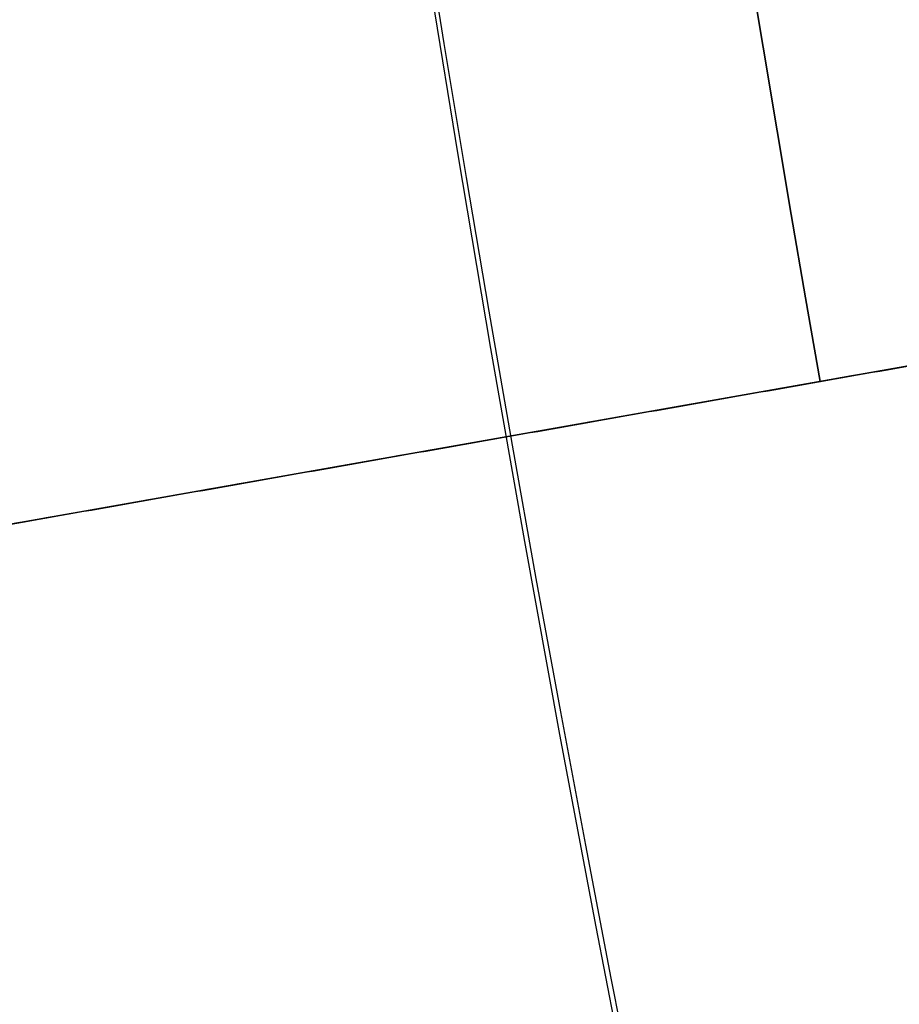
# Model space of a CAD drawing. Header units: centimetres. Extents: x -10 to 8.9, y -34.1 to -8.
# Tile 198 of 256: x -7.3004 to -7.2793, y -33.3488 to -33.3253. Entities that reach past the tile are written whole.
import ezdxf

# ---------------------------------------------------------------- set-up
doc = ezdxf.new("R2010")
doc.units = ezdxf.units.CM
doc.layers.add('Default', color=7, linetype='Continuous', true_color=0x000000)

msp = doc.modelspace()

# ---------------------------------------------------------------- linework, layer by layer
at = {"layer": 'Default'}
msp.add_line((-7.266448, -33.331329, -1.1), (-7.357542, -33.347392, -1.1), dxfattribs=at)
at = {"layer": 'Default', "extrusion": (0, 0, -1)}
for centre, radius, start, end in [((6.55, -33.205, 1.15), 0.7425, 350, 10), ((6.55, -33.205, 0.53), 0.75, 180, 0), ((6.55, -33.205, -0.2075), 0.75, 180, 0)]:
    msp.add_arc(centre, radius, start, end, dxfattribs=at)
at = {"layer": 'Default'}
for centre, radius, start, end in [((-6.55, -33.205, -1.15), 0.7425, 170, 190), ((-6.55, -33.205, -0.16125), 0.75, 180, 243.19189), ((-6.55, -33.205, -1.05), 0.82, 190, 215)]:
    msp.add_arc(centre, radius, start, end, dxfattribs=at)
at = {"layer": 'Default', "extrusion": (-0.173648, 0.984808, -3.18616e-10)}
msp.add_arc((12.958979, -1.135, -31.563146), 0.015, 180, 270, dxfattribs=at)
at = {"layer": 'Default'}
for points in [[(-7.357542, -33.347392, -1.05), (-7.311995, -33.33936, -1.05), (-7.266448, -33.331329, -1.05)], [(-7.28122, -33.333934, -1.15), (-7.311995, -33.33936, -1.15), (-7.34277, -33.344787, -1.15)]]:
    msp.add_open_spline(points, degree=2, dxfattribs=at)

doc.saveas('drawing.dxf')
